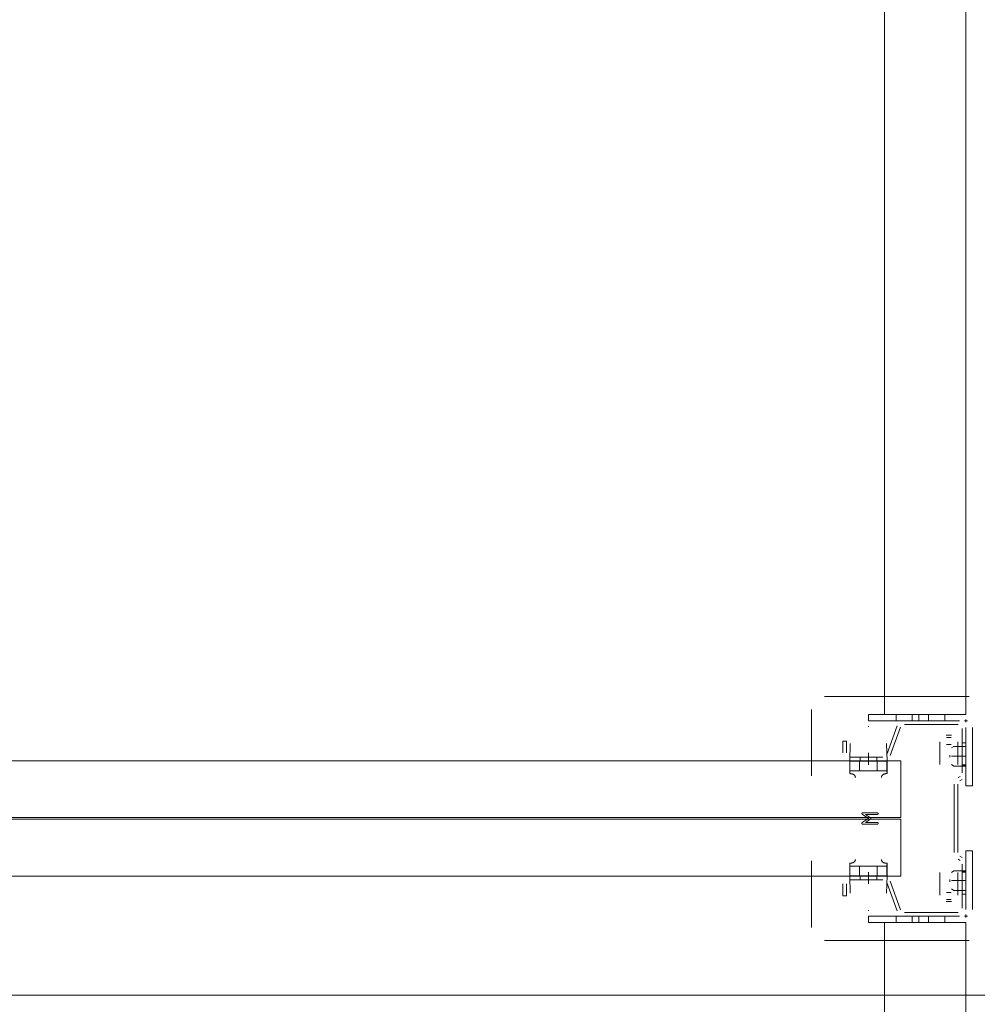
# Model space of a CAD drawing. Header units: millimetres. Extents: x -12989 to 357906, y -50379 to 30884.
# Tile 87 of 256: x 6355 to 6944, y 5657 to 6262. Entities that reach past the tile are written whole.
import ezdxf

# ---------------------------------------------------------------- set-up
doc = ezdxf.new("R2010")
doc.units = ezdxf.units.MM
doc.header["$MEASUREMENT"] = 0
doc.linetypes.add('MITTE2', pattern=[112.5, 75, -12.5, 12.5, -12.5])
doc.layers.add('Nowe_A_WYM_ZEWNETRZNE', color=7, linetype='Continuous')
for name, color, linetype, lineweight in [('Nowe_A_WYM_ZEWNETRZNE_Nr_pióra__1', 7, 'Continuous', 13), ('Nowe_A_WYM_ZEWNETRZNE_Nr_pióra__45', 7, 'Continuous', 15), ('Nowe_A_WYM_ZEWNETRZNE_Nr_pióra__85', 7, 'Continuous', 13), ('Nowe_REGAŁY_Nr_pióra__18', 9, 'Continuous', 13)]:
    doc.layers.add(name, color=color, linetype=linetype, lineweight=lineweight)
doc.styles.add('STYL_AUTOMATYCZNY_3', font='arial.ttf')
doc.dimstyles.new('STYL_AUTOMATYCZNY__1', dxfattribs={"dimtxt": 139.999998, "dimasz": 71.25, "dimexe": 0.18, "dimexo": 0.0625, "dimgap": 0, "dimtad": 1, "dimtih": 1, "dimtoh": 1, "dimdec": 0, "dimlfac": 0.1, "dimzin": 0, "dimdsep": 46, "dimtxsty": 'STYL_AUTOMATYCZNY_3', "dimblk": 'ARROWHEAD_6', "dimblk1": 'ARROWHEAD_6', "dimblk2": 'ARROWHEAD_6', "dimcen": 0.09, "dimse1": 1, "dimse2": 1, "dimclrd": 7, "dimclre": 7, "dimclrt": 7, "dimadec": 0, "dimazin": 0, "dimtfac": 1, "dimtdec": 4, "dimtmove": 0, "dimatfit": 3, "dimfxl": 0, "dimtolj": 1, "dimtzin": 0, "dimarcsym": 0})
doc.dimstyles.new('STYL_AUTOMATYCZNY__2', dxfattribs={"dimtxt": 139.999998, "dimasz": 71.25, "dimexe": 0.18, "dimexo": 0.0625, "dimgap": 0, "dimtad": 1, "dimdec": 0, "dimlfac": 0.1, "dimzin": 0, "dimdsep": 46, "dimtxsty": 'STYL_AUTOMATYCZNY_3', "dimblk": 'ARROWHEAD_6', "dimblk1": 'ARROWHEAD_6', "dimblk2": 'ARROWHEAD_6', "dimcen": 0.09, "dimse1": 1, "dimse2": 1, "dimclrd": 7, "dimclre": 7, "dimclrt": 7, "dimadec": 0, "dimazin": 0, "dimtfac": 1, "dimtdec": 4, "dimtmove": 0, "dimatfit": 3, "dimfxl": 0, "dimtolj": 1, "dimtzin": 0, "dimarcsym": 0})

# ---------------------------------------------------------------- blocks, each defined once
blk = doc.blocks.new('*D267')
at = {"layer": 'Nowe_A_WYM_ZEWNETRZNE_Nr_pióra__45', "color": 7, "linetype": 'Continuous', "lineweight": 15}
for p, q in [((-1341.01, 187.5), (-1266.01, 112.5)), ((-1341.01, 37.5), (-1266.01, -37.5))]:
    blk.add_line(p, q, dxfattribs=at)
at = {"layer": 'Nowe_A_WYM_ZEWNETRZNE_Nr_pióra__85', "color": 7, "linetype": 'Continuous', "lineweight": 13}
for p, q in [((-1303.51, 150), (-1303.51, 6849.85)), ((-1233.2, 150), (-1373.83, 150)), ((-1303.51, 0), (-1303.51, 150)), ((-1233.2, 0), (-1373.83, 0)), ((-1303.51, -56.25), (-1303.51, 0))]:
    blk.add_line(p, q, dxfattribs=at)
at = {"layer": 'Nowe_A_WYM_ZEWNETRZNE_Nr_pióra__1', "color": 7, "lineweight": 13, "insert": (-1331.51, -251.06), "char_height": 140, "attachment_point": 7, "rotation": 90, "style": 'STYL_AUTOMATYCZNY_3'}
blk.add_mtext('\\A1;{\\pql;\\fArial|b0|i0|c238|p0;\\W1.000000;15}', dxfattribs=at)
blk = doc.blocks.new('ARROWHEAD_6')
at = {"color": 0, "linetype": 'Continuous', "lineweight": 0}
for p, q in [((-0.5, -0.5), (0.5, 0.5)), ((0, 0), (-1, 0))]:
    blk.add_line(p, q, dxfattribs=at)
blk = doc.blocks.new('*D268')
at = {"layer": 'Nowe_A_WYM_ZEWNETRZNE_Nr_pióra__45', "color": 7, "linetype": 'Continuous', "lineweight": 15}
blk.add_line((-1341.01, 187.5), (-1266.01, 112.5), dxfattribs=at)
at = {"layer": 'Nowe_A_WYM_ZEWNETRZNE_Nr_pióra__85', "color": 7, "linetype": 'Continuous', "lineweight": 13}
blk.add_line((-1303.51, 150), (-1303.51, 6849.85), dxfattribs=at)
blk = doc.blocks.new('*D269')
at = {"layer": 'Nowe_A_WYM_ZEWNETRZNE_Nr_pióra__45', "color": 7, "linetype": 'Continuous', "lineweight": 15}
for p, q in [((-1341.01, 6887.35), (-1266.01, 6812.35)), ((-1341.01, 187.5), (-1266.01, 112.5))]:
    blk.add_line(p, q, dxfattribs=at)
at = {"layer": 'Nowe_A_WYM_ZEWNETRZNE_Nr_pióra__85', "color": 7, "linetype": 'Continuous', "lineweight": 13}
for p, q in [((-1233.2, 6849.85), (-1373.83, 6849.85)), ((-1303.51, 150), (-1303.51, 6849.85))]:
    blk.add_line(p, q, dxfattribs=at)
at = {"layer": 'Nowe_A_WYM_ZEWNETRZNE_Nr_pióra__1', "color": 7, "lineweight": 13, "char_height": 140, "attachment_point": 7, "rotation": 90, "style": 'STYL_AUTOMATYCZNY_3'}
for s, insert in [('\\A1;{\\pql;\\fArial|b0|i0|c238|p0;\\W1.000000;15}', (-1331.51, 6598.78)), ('\\A1;{\\pql;\\fArial|b0|i0|c238|p0;\\W1.000000;670}', (-1331.51, 3232.97))]:
    blk.add_mtext(s, dxfattribs=dict(at, insert=insert))
blk = doc.blocks.new('*D279')
at = {"layer": 'Nowe_A_WYM_ZEWNETRZNE_Nr_pióra__45', "color": 7, "linetype": 'Continuous', "lineweight": 15}
for p, q in [((5753.24, 5699.85), (5678.24, 5624.85)), ((36387.5, 5699.85), (36312.5, 5624.85))]:
    blk.add_line(p, q, dxfattribs=at)
at = {"layer": 'Nowe_A_WYM_ZEWNETRZNE_Nr_pióra__85', "color": 7, "linetype": 'Continuous', "lineweight": 13}
for p, q in [((5715.74, 5592.04), (5715.74, 5732.66)), ((36350, 5592.04), (36350, 5732.66)), ((5715.74, 5662.35), (36350, 5662.35))]:
    blk.add_line(p, q, dxfattribs=at)
at = {"layer": 'Nowe_A_WYM_ZEWNETRZNE_Nr_pióra__1', "color": 7, "lineweight": 13, "char_height": 140, "attachment_point": 7, "style": 'STYL_AUTOMATYCZNY_3'}
for s, insert in [('\\A1;{\\pql;\\fArial|b0|i0|c238|p0;\\W1.000000;3\xa0063}', (20685.85, 5690.35)), ('\\A1;{\\pql;\\fArial|b0|i0|c238|p0;\\W1.000000;15}', (36098.94, 5690.35))]:
    blk.add_mtext(s, dxfattribs=dict(at, insert=insert))
blk = doc.blocks.new('*D325')
at = {"layer": 'Nowe_A_WYM_ZEWNETRZNE_Nr_pióra__45', "color": 7, "linetype": 'Continuous', "lineweight": 15}
for p, q in [((5753.24, -1542.08), (5678.24, -1617.08)), ((36387.5, -1542.08), (36312.5, -1617.08))]:
    blk.add_line(p, q, dxfattribs=at)
at = {"layer": 'Nowe_A_WYM_ZEWNETRZNE_Nr_pióra__85', "color": 7, "linetype": 'Continuous', "lineweight": 13}
for p, q in [((5715.74, -1649.9), (5715.74, -1509.27)), ((36350, -1649.9), (36350, -1509.27)), ((5715.74, -1579.58), (36350, -1579.58))]:
    blk.add_line(p, q, dxfattribs=at)
at = {"layer": 'Nowe_A_WYM_ZEWNETRZNE_Nr_pióra__1', "color": 7, "lineweight": 13, "char_height": 140, "attachment_point": 7, "style": 'STYL_AUTOMATYCZNY_3'}
for s, insert in [('\\A1;{\\pql;\\fArial|b0|i0|c238|p0;\\W1.000000;3\xa0063}', (20685.85, -1551.58)), ('\\A1;{\\pql;\\fArial|b0|i0|c238|p0;\\W1.000000;15}', (36098.94, -1551.58))]:
    blk.add_mtext(s, dxfattribs=dict(at, insert=insert))
blk = doc.blocks.new('*D327')
at = {"layer": 'Nowe_A_WYM_ZEWNETRZNE_Nr_pióra__45', "color": 7, "linetype": 'Continuous', "lineweight": 15}
for p, q in [((36387.5, -1542.08), (36312.5, -1617.08)), ((36462.5, -1617.08), (36537.5, -1542.08))]:
    blk.add_line(p, q, dxfattribs=at)
at = {"layer": 'Nowe_A_WYM_ZEWNETRZNE_Nr_pióra__85', "color": 7, "linetype": 'Continuous', "lineweight": 13}
for p, q in [((36350, -1649.9), (36350, -1509.27)), ((36500, -1649.9), (36500, -1509.27)), ((5715.74, -1579.58), (36350, -1579.58)), ((36350, -1579.58), (36500, -1579.58)), ((36500, -1579.58), (36556.25, -1579.58))]:
    blk.add_line(p, q, dxfattribs=at)

msp = doc.modelspace()

# ---------------------------------------------------------------- linework, layer by layer
at = {"layer": 'Nowe_REGAŁY_Nr_pióra__18', "color": 9, "linetype": 'Continuous', "lineweight": 13}
for p, q in [((6887.48, 5834.99), (6887.48, 8526.99)), ((6937.48, 5834.99), (6937.48, 8526.99)), ((6850.48, 5845.99), (6939.48, 5845.99)), ((6850.48, 5845.99), (6939.48, 5845.99)), ((6842.48, 5797.14), (6842.48, 5837.99)), ((6842.48, 5797.14), (6842.48, 5837.99)), ((6937.48, 5834.99), (6877.48, 5834.99)), ((6877.48, 5830.99), (6877.48, 5834.99)), ((6877.48, 5830.99), (6933.48, 5830.99)), ((6894.48, 5830.99), (6894.48, 5834.99)), ((6899.61, 5830.99), (6932.73, 5830.99)), ((6899.61, 5830.99), (6932.73, 5830.99)), ((6904.48, 5830.99), (6904.48, 5834.99)), ((6908.48, 5830.99), (6908.48, 5834.99)), ((6914.48, 5830.99), (6914.48, 5834.99)), ((6924.48, 5830.99), (6924.48, 5834.99)), ((6936.58, 5830.99), (6938.38, 5830.99)), ((6936.58, 5830.99), (6938.38, 5830.99)), ((6937.48, 5830.09), (6937.48, 5831.89)), ((6937.48, 5830.09), (6937.48, 5831.89)), ((6877.25, 5827.54), (6877.71, 5827.54)), ((6877.25, 5827.54), (6877.71, 5827.54)), ((6888.78, 5810.38), (6895.14, 5827.86)), ((6888.78, 5810.38), (6895.14, 5827.86)), ((6897.26, 5827.09), (6890.9, 5809.61)), ((6897.26, 5827.09), (6890.9, 5809.61)), ((6932.73, 5828.74), (6899.61, 5828.74)), ((6932.73, 5828.74), (6899.61, 5828.74)), ((6935.23, 5799.03), (6935.23, 5826.24)), ((6935.23, 5799.03), (6935.23, 5826.24)), ((6937.48, 5826.99), (6937.48, 5790.99)), ((6937.48, 5826.24), (6937.48, 5799.03)), ((6937.48, 5826.24), (6937.48, 5799.03)), ((6941.48, 5790.99), (6941.48, 5826.99)), ((6861.73, 5818.49), (6863.98, 5818.49)), ((6861.73, 5811.24), (6861.73, 5818.49)), ((6861.73, 5818.49), (6863.98, 5818.49)), ((6861.73, 5811.24), (6861.73, 5818.49)), ((6863.98, 5818.49), (6863.98, 5811.24)), ((6863.98, 5818.49), (6863.98, 5811.24)), ((6925.38, 5822.11), (6928.58, 5822.11)), ((6925.38, 5822.11), (6928.58, 5822.11)), ((6925.48, 5820.74), (6928.48, 5820.74)), ((6925.48, 5820.74), (6928.48, 5820.74)), ((6865.98, 5806.25), (6866.36, 5817.02)), ((6865.98, 5806.25), (6866.36, 5817.02)), ((6888.6, 5817.02), (6888.98, 5806.25)), ((6888.6, 5817.02), (6888.98, 5806.25)), ((6921.38, 5805.91), (6921.38, 5818.11)), ((6921.38, 5805.91), (6921.38, 5818.11)), ((6921.48, 5817.91), (6921.48, 5813.67)), ((6921.48, 5817.91), (6921.48, 5813.67)), ((6921.48, 5807.09), (6921.48, 5813.67)), ((6921.48, 5807.09), (6921.48, 5813.67)), ((6925.48, 5816.5), (6928.48, 5816.5)), ((6925.48, 5816.5), (6928.48, 5816.5)), ((6928.56, 5814.3), (6929.94, 5815.29)), ((6937.48, 5815.29), (6929.94, 5815.29)), ((6932.48, 5813.67), (6932.48, 5817.91)), ((6932.48, 5813.67), (6932.48, 5817.91)), ((6932.48, 5813.67), (6932.48, 5807.09)), ((6932.48, 5813.67), (6932.48, 5807.09)), ((6932.58, 5818.11), (6932.58, 5805.91)), ((6932.58, 5818.11), (6932.58, 5805.91)), ((6935.23, 5817.49), (6937.48, 5817.49)), ((6935.23, 5817.49), (6937.48, 5817.49)), ((6866.48, 5808.74), (6886.43, 5808.74)), ((6866.48, 5808.74), (6886.43, 5808.74)), ((6886.43, 5806.49), (6866.48, 5806.49)), ((6886.43, 5806.49), (6866.48, 5806.49)), ((6872.33, 5806.49), (6872.33, 5808.74)), ((6872.33, 5806.49), (6872.33, 5808.74)), ((6882.63, 5806.49), (6882.63, 5808.74)), ((6882.63, 5806.49), (6882.63, 5808.74)), ((6921.48, 5804.26), (6921.48, 5807.09)), ((6921.48, 5804.26), (6921.48, 5807.09)), ((6927.61, 5809.88), (6927.61, 5808.6)), ((6937.51, 5809.24), (6928.66, 5809.24)), ((6932.48, 5804.26), (6932.48, 5807.09)), ((6932.48, 5804.26), (6932.48, 5807.09)), ((6865.97, 5799.74), (6865.97, 5806.25)), ((6865.97, 5806.25), (6865.98, 5806.25)), ((6865.97, 5799.74), (6865.97, 5806.25)), ((6865.97, 5806.25), (6865.98, 5806.25)), ((6866.01, 5802.01), (6866.01, 5798.55)), ((6866.01, 5802.01), (6866.01, 5798.55)), ((6866.12, 5800.45), (6866.12, 5806.25)), ((6866.53, 5806.25), (6866.12, 5806.25)), ((6866.12, 5800.45), (6866.12, 5806.25)), ((6866.53, 5806.25), (6866.12, 5806.25)), ((6866.53, 5806.25), (6877.42, 5806.25)), ((6866.53, 5806.25), (6877.42, 5806.25)), ((6871.98, 5806.25), (6871.98, 5800.25)), ((6871.98, 5806.25), (6871.98, 5800.25)), ((6877.54, 5806.25), (6877.42, 5806.25)), ((6877.54, 5806.25), (6877.42, 5806.25)), ((6877.54, 5806.25), (6888.43, 5806.25)), ((6877.54, 5806.25), (6888.43, 5806.25)), ((6882.98, 5806.25), (6882.98, 5800.25)), ((6882.98, 5806.25), (6882.98, 5800.25)), ((6888.84, 5806.25), (6888.43, 5806.25)), ((6888.84, 5806.25), (6888.43, 5806.25)), ((6888.84, 5806.25), (6888.84, 5800.45)), ((6888.84, 5806.25), (6888.84, 5800.45)), ((6888.95, 5798.56), (6888.95, 5802.02)), ((6888.95, 5798.56), (6888.95, 5802.02)), ((6888.98, 5806.25), (6888.99, 5806.25)), ((6888.98, 5806.25), (6888.99, 5806.25)), ((6888.99, 5806.25), (6888.99, 5799.75)), ((6888.99, 5806.25), (6888.99, 5799.75)), ((6921.47, 5805.91), (6921.38, 5805.91)), ((6921.47, 5805.91), (6921.38, 5805.91)), ((6921.47, 5804.25), (6921.47, 5805.91)), ((6921.47, 5804.25), (6921.47, 5805.91)), ((6921.48, 5804.25), (6921.47, 5804.25)), ((6921.48, 5804.25), (6921.47, 5804.25)), ((6921.48, 5804.26), (6921.48, 5804.25)), ((6921.48, 5804.26), (6921.48, 5804.25)), ((6929.94, 5803.19), (6928.56, 5804.18)), ((6937.48, 5803.19), (6929.94, 5803.19)), ((6932.48, 5804.25), (6932.48, 5804.26)), ((6932.48, 5804.25), (6932.48, 5804.26)), ((6932.49, 5804.25), (6932.48, 5804.25)), ((6932.49, 5804.25), (6932.48, 5804.25)), ((6932.49, 5805.91), (6932.49, 5804.25)), ((6932.58, 5805.91), (6932.49, 5805.91)), ((6932.49, 5805.91), (6932.49, 5804.25)), ((6932.58, 5805.91), (6932.49, 5805.91)), ((6937.48, 5803.99), (6935.23, 5803.99)), ((6937.48, 5803.99), (6935.23, 5803.99)), ((6937.48, 5803.49), (6935.23, 5803.49)), ((6937.48, 5803.49), (6935.23, 5803.49)), ((6866.53, 5800.25), (6866.12, 5800.25)), ((6866.53, 5800.25), (6866.12, 5800.25)), ((6877.42, 5800.25), (6866.53, 5800.25)), ((6877.42, 5800.25), (6866.53, 5800.25)), ((6877.54, 5800.25), (6877.42, 5800.25)), ((6877.54, 5800.25), (6877.42, 5800.25)), ((6888.43, 5800.25), (6877.54, 5800.25)), ((6888.43, 5800.25), (6877.54, 5800.25)), ((6888.84, 5800.25), (6888.43, 5800.25)), ((6888.84, 5800.25), (6888.43, 5800.25)), ((6932.61, 5796.07), (6933.98, 5796.87)), ((6932.61, 5796.07), (6933.98, 5796.87)), ((6935.11, 5794.92), (6933.73, 5794.12)), ((6935.11, 5794.92), (6933.73, 5794.12)), ((6930.23, 5750.02), (6930.23, 5791.96)), ((6930.23, 5750.02), (6930.23, 5791.96)), ((6932.48, 5791.96), (6932.48, 5750.02)), ((6932.48, 5791.96), (6932.48, 5750.02)), ((6941.48, 5790.99), (6937.48, 5790.99)), ((6877.57, 5770.99), (6873.7, 5773.56)), ((6877.57, 5770.99), (6873.7, 5773.56)), ((6873.73, 5768.43), (6877.57, 5770.99)), ((6873.73, 5768.43), (6877.57, 5770.99)), ((6873.98, 5774.49), (6882.98, 5774.49)), ((6873.98, 5774.49), (6882.98, 5774.49)), ((6875.62, 5773.48), (6878.68, 5771.45)), ((6882.98, 5773.48), (6875.62, 5773.48)), ((6875.62, 5773.48), (6878.68, 5771.45)), ((6882.98, 5773.48), (6875.62, 5773.48)), ((6878.68, 5770.52), (6875.62, 5768.49)), ((6878.68, 5770.52), (6875.62, 5768.49)), ((6882.98, 5767.49), (6873.98, 5767.49)), ((6882.98, 5767.49), (6873.98, 5767.49)), ((6875.62, 5768.49), (6882.98, 5768.49)), ((6875.62, 5768.49), (6882.98, 5768.49)), ((6933.98, 5745.11), (6932.61, 5745.91)), ((6933.98, 5745.11), (6932.61, 5745.91)), ((6933.73, 5747.85), (6935.11, 5747.06)), ((6933.73, 5747.85), (6935.11, 5747.06)), ((6937.48, 5714.99), (6937.48, 5750.99)), ((6941.48, 5750.99), (6937.48, 5750.99)), ((6941.48, 5750.99), (6941.48, 5714.99)), ((6842.48, 5703.99), (6842.48, 5744.84)), ((6842.48, 5703.99), (6842.48, 5744.84)), ((6865.97, 5735.73), (6865.97, 5742.24)), ((6865.97, 5735.73), (6865.97, 5742.24)), ((6866.12, 5741.73), (6866.12, 5735.73)), ((6866.53, 5741.73), (6866.12, 5741.73)), ((6866.12, 5741.73), (6866.12, 5735.73)), ((6866.53, 5741.73), (6866.12, 5741.73)), ((6866.53, 5741.73), (6877.42, 5741.73)), ((6866.53, 5741.73), (6877.42, 5741.73)), ((6871.98, 5735.73), (6871.98, 5741.73)), ((6871.98, 5735.73), (6871.98, 5741.73)), ((6877.54, 5741.73), (6877.42, 5741.73)), ((6877.54, 5741.73), (6877.42, 5741.73)), ((6877.54, 5741.73), (6888.43, 5741.73)), ((6877.54, 5741.73), (6888.43, 5741.73)), ((6882.98, 5735.73), (6882.98, 5741.73)), ((6882.98, 5735.73), (6882.98, 5741.73)), ((6888.84, 5741.73), (6888.43, 5741.73)), ((6888.84, 5741.73), (6888.43, 5741.73)), ((6888.84, 5741.53), (6888.84, 5735.73)), ((6888.84, 5741.53), (6888.84, 5735.73)), ((6888.95, 5739.96), (6888.95, 5743.42)), ((6888.95, 5739.96), (6888.95, 5743.42)), ((6888.99, 5742.23), (6888.99, 5735.73)), ((6888.99, 5742.23), (6888.99, 5735.73)), ((6935.23, 5715.74), (6935.23, 5742.95)), ((6935.23, 5715.74), (6935.23, 5742.95)), ((6937.48, 5742.95), (6937.48, 5715.74)), ((6937.48, 5742.95), (6937.48, 5715.74)), ((6865.98, 5735.73), (6865.97, 5735.73)), ((6865.98, 5735.73), (6865.97, 5735.73)), ((6866.36, 5724.96), (6865.98, 5735.73)), ((6866.36, 5724.96), (6865.98, 5735.73)), ((6866.53, 5735.73), (6866.12, 5735.73)), ((6866.53, 5735.73), (6866.12, 5735.73)), ((6866.48, 5735.49), (6886.43, 5735.49)), ((6866.48, 5735.49), (6886.43, 5735.49)), ((6877.42, 5735.73), (6866.53, 5735.73)), ((6877.42, 5735.73), (6866.53, 5735.73)), ((6872.33, 5733.24), (6872.33, 5735.49)), ((6872.33, 5733.24), (6872.33, 5735.49)), ((6877.54, 5735.73), (6877.42, 5735.73)), ((6877.54, 5735.73), (6877.42, 5735.73)), ((6888.43, 5735.73), (6877.54, 5735.73)), ((6888.43, 5735.73), (6877.54, 5735.73)), ((6882.63, 5733.24), (6882.63, 5735.49)), ((6882.63, 5733.24), (6882.63, 5735.49)), ((6888.84, 5735.73), (6888.43, 5735.73)), ((6888.84, 5735.73), (6888.43, 5735.73)), ((6888.98, 5735.73), (6888.6, 5724.96)), ((6888.98, 5735.73), (6888.6, 5724.96)), ((6888.99, 5735.73), (6888.98, 5735.73)), ((6888.99, 5735.73), (6888.98, 5735.73)), ((6921.38, 5723.86), (6921.38, 5736.06)), ((6921.38, 5736.06), (6921.47, 5736.06)), ((6921.38, 5723.86), (6921.38, 5736.06)), ((6921.38, 5736.06), (6921.47, 5736.06)), ((6921.47, 5736.06), (6921.47, 5737.73)), ((6921.47, 5737.73), (6921.48, 5737.73)), ((6921.47, 5736.06), (6921.47, 5737.73)), ((6921.47, 5737.73), (6921.48, 5737.73)), ((6921.48, 5737.72), (6921.48, 5734.89)), ((6921.48, 5737.72), (6921.48, 5734.89)), ((6921.48, 5734.89), (6921.48, 5728.31)), ((6921.48, 5734.89), (6921.48, 5728.31)), ((6929.94, 5738.79), (6928.56, 5737.8)), ((6937.48, 5738.79), (6929.94, 5738.79)), ((6932.48, 5737.73), (6932.49, 5737.73)), ((6932.48, 5737.72), (6932.48, 5737.73)), ((6932.48, 5737.73), (6932.49, 5737.73)), ((6932.48, 5737.72), (6932.48, 5737.73)), ((6932.48, 5737.72), (6932.48, 5734.89)), ((6932.48, 5737.72), (6932.48, 5734.89)), ((6932.48, 5728.31), (6932.48, 5734.89)), ((6932.48, 5728.31), (6932.48, 5734.89)), ((6932.49, 5737.73), (6932.49, 5736.06)), ((6932.49, 5737.73), (6932.49, 5736.06)), ((6932.49, 5736.06), (6932.58, 5736.06)), ((6932.49, 5736.06), (6932.58, 5736.06)), ((6932.58, 5736.06), (6932.58, 5723.86)), ((6932.58, 5736.06), (6932.58, 5723.86)), ((6935.23, 5738.49), (6937.48, 5738.49)), ((6935.23, 5738.49), (6937.48, 5738.49)), ((6935.23, 5737.99), (6937.48, 5737.99)), ((6935.23, 5737.99), (6937.48, 5737.99)), ((6861.73, 5723.49), (6861.73, 5730.74)), ((6861.73, 5723.49), (6861.73, 5730.74)), ((6863.98, 5730.74), (6863.98, 5723.49)), ((6863.98, 5730.74), (6863.98, 5723.49)), ((6886.43, 5733.24), (6866.48, 5733.24)), ((6886.43, 5733.24), (6866.48, 5733.24)), ((6895.14, 5714.11), (6888.78, 5731.59)), ((6895.14, 5714.11), (6888.78, 5731.59)), ((6890.9, 5732.36), (6897.26, 5714.88)), ((6890.9, 5732.36), (6897.26, 5714.88)), ((6921.48, 5728.31), (6921.48, 5724.06)), ((6921.48, 5728.31), (6921.48, 5724.06)), ((6927.61, 5732.1), (6927.61, 5733.38)), ((6928.56, 5727.68), (6929.94, 5726.69)), ((6937.51, 5732.74), (6928.66, 5732.74)), ((6932.48, 5724.06), (6932.48, 5728.31)), ((6932.48, 5724.06), (6932.48, 5728.31)), ((6863.98, 5723.49), (6861.73, 5723.49)), ((6863.98, 5723.49), (6861.73, 5723.49)), ((6925.48, 5725.48), (6928.48, 5725.48)), ((6925.48, 5725.48), (6928.48, 5725.48)), ((6937.48, 5726.69), (6929.94, 5726.69)), ((6937.48, 5724.49), (6935.23, 5724.49)), ((6937.48, 5724.49), (6935.23, 5724.49)), ((6928.58, 5719.86), (6925.38, 5719.86)), ((6928.58, 5719.86), (6925.38, 5719.86)), ((6925.48, 5721.24), (6928.48, 5721.24)), ((6925.48, 5721.24), (6928.48, 5721.24)), ((6877.71, 5714.44), (6877.25, 5714.44)), ((6877.71, 5714.44), (6877.25, 5714.44)), ((6877.48, 5710.99), (6933.48, 5710.99)), ((6877.48, 5710.99), (6877.48, 5706.99)), ((6894.48, 5710.99), (6894.48, 5706.99)), ((6899.61, 5713.24), (6932.73, 5713.24)), ((6899.61, 5713.24), (6932.73, 5713.24)), ((6932.73, 5710.99), (6899.61, 5710.99)), ((6932.73, 5710.99), (6899.61, 5710.99)), ((6904.48, 5710.99), (6904.48, 5706.99)), ((6908.48, 5710.99), (6908.48, 5706.99)), ((6914.48, 5710.99), (6914.48, 5706.99)), ((6924.48, 5710.99), (6924.48, 5706.99)), ((6936.58, 5710.99), (6938.38, 5710.99)), ((6936.58, 5710.99), (6938.38, 5710.99)), ((6937.48, 5710.09), (6937.48, 5711.89)), ((6937.48, 5710.09), (6937.48, 5711.89)), ((6937.48, 5706.99), (6877.48, 5706.99)), ((6887.48, 3314.99), (6887.48, 5706.99)), ((6937.48, 3314.99), (6937.48, 5706.99)), ((6939.48, 5695.99), (6850.48, 5695.99)), ((6939.48, 5695.99), (6850.48, 5695.99))]:
    msp.add_line(p, q, dxfattribs=at)
at = {"layer": 'Nowe_REGAŁY_Nr_pióra__18', "color": 9, "linetype": 'MITTE2', "lineweight": 13}
for p, q in [((6877.48, 5803.99), (6877.48, 5811.24)), ((6877.48, 5803.99), (6877.48, 5811.24)), ((6877.48, 5730.74), (6877.48, 5737.99)), ((6877.48, 5730.74), (6877.48, 5737.99))]:
    msp.add_line(p, q, dxfattribs=at)
at = {"layer": 'Nowe_REGAŁY_Nr_pióra__18', "color": 9, "linetype": 'Continuous', "lineweight": 13}
for points in [[(6897.48, 5771.49), (6897.48, 5806.49), (5877.48, 5806.49), (5877.48, 5771.49)], [(6897.48, 5771.49), (6897.48, 5806.49), (5877.48, 5806.49), (5877.48, 5771.49)], [(6897.48, 5735.49), (6897.48, 5770.49), (5877.48, 5770.49), (5877.48, 5735.49)], [(6897.48, 5735.49), (6897.48, 5770.49), (5877.48, 5770.49), (5877.48, 5735.49)]]:
    msp.add_lwpolyline(points, close=True, dxfattribs=at)
at = {"layer": 'Nowe_REGAŁY_Nr_pióra__18', "color": 9, "linetype": 'Continuous', "lineweight": 13, "flags": 128}
for points in [[(6866.12, 5806.25), (6866.11, 5806.22), (6866.1, 5806.18), (6866.1, 5806.12), (6866.09, 5806.05), (6866.09, 5805.96), (6866.08, 5805.86), (6866.08, 5805.74), (6866.07, 5805.61), (6866.07, 5805.46), (6866.06, 5805.3), (6866.06, 5805.13), (6866.05, 5804.94), (6866.05, 5804.73), (6866.04, 5804.51), (6866.04, 5804.28), (6866.03, 5804.04), (6866.03, 5803.78), (6866.02, 5803.51), (6866.02, 5803.23), (6866.02, 5802.94), (6866.01, 5802.64), (6866.01, 5802.33), (6866.01, 5802.01)], [(6866.12, 5806.25), (6866.11, 5806.22), (6866.1, 5806.18), (6866.1, 5806.12), (6866.09, 5806.05), (6866.09, 5805.96), (6866.08, 5805.86), (6866.08, 5805.74), (6866.07, 5805.61), (6866.07, 5805.46), (6866.06, 5805.3), (6866.06, 5805.13), (6866.05, 5804.94), (6866.05, 5804.73), (6866.04, 5804.51), (6866.04, 5804.28), (6866.03, 5804.04), (6866.03, 5803.78), (6866.02, 5803.51), (6866.02, 5803.23), (6866.02, 5802.94), (6866.01, 5802.64), (6866.01, 5802.33), (6866.01, 5802.01)], [(6888.84, 5806.25), (6888.85, 5806.22), (6888.86, 5806.18), (6888.86, 5806.12), (6888.87, 5806.05), (6888.88, 5805.97), (6888.88, 5805.86), (6888.89, 5805.75), (6888.89, 5805.61), (6888.9, 5805.47), (6888.9, 5805.31), (6888.91, 5805.13), (6888.91, 5804.94), (6888.92, 5804.74), (6888.92, 5804.52), (6888.92, 5804.29), (6888.93, 5804.05), (6888.93, 5803.79), (6888.94, 5803.52), (6888.94, 5803.24), (6888.94, 5802.96), (6888.95, 5802.65), (6888.95, 5802.34), (6888.95, 5802.02)], [(6888.84, 5806.25), (6888.85, 5806.22), (6888.86, 5806.18), (6888.86, 5806.12), (6888.87, 5806.05), (6888.88, 5805.97), (6888.88, 5805.86), (6888.89, 5805.75), (6888.89, 5805.61), (6888.9, 5805.47), (6888.9, 5805.31), (6888.91, 5805.13), (6888.91, 5804.94), (6888.92, 5804.74), (6888.92, 5804.52), (6888.92, 5804.29), (6888.93, 5804.05), (6888.93, 5803.79), (6888.94, 5803.52), (6888.94, 5803.24), (6888.94, 5802.96), (6888.95, 5802.65), (6888.95, 5802.34), (6888.95, 5802.02)], [(6866.01, 5798.55), (6866.01, 5798.68), (6866.01, 5798.81), (6866.02, 5798.93), (6866.02, 5799.04), (6866.02, 5799.16), (6866.03, 5799.26), (6866.03, 5799.36), (6866.04, 5799.46), (6866.04, 5799.55), (6866.05, 5799.64), (6866.05, 5799.72), (6866.06, 5799.8), (6866.06, 5799.87), (6866.07, 5799.94), (6866.07, 5799.99), (6866.08, 5800.05), (6866.08, 5800.09), (6866.09, 5800.14), (6866.09, 5800.17), (6866.1, 5800.2), (6866.1, 5800.22), (6866.11, 5800.24), (6866.11, 5800.25)], [(6866.01, 5798.55), (6866.01, 5798.68), (6866.01, 5798.81), (6866.02, 5798.93), (6866.02, 5799.04), (6866.02, 5799.16), (6866.03, 5799.26), (6866.03, 5799.36), (6866.04, 5799.46), (6866.04, 5799.55), (6866.05, 5799.64), (6866.05, 5799.72), (6866.06, 5799.8), (6866.06, 5799.87), (6866.07, 5799.94), (6866.07, 5799.99), (6866.08, 5800.05), (6866.08, 5800.09), (6866.09, 5800.14), (6866.09, 5800.17), (6866.1, 5800.2), (6866.1, 5800.22), (6866.11, 5800.24), (6866.11, 5800.25)], [(6866.01, 5798.55), (6866.23, 5798.55), (6866.46, 5798.53), (6866.68, 5798.51), (6866.9, 5798.48), (6867.12, 5798.44), (6867.33, 5798.39), (6867.54, 5798.33), (6867.74, 5798.27), (6867.93, 5798.2), (6868.11, 5798.11), (6868.29, 5798.02), (6868.45, 5797.92), (6868.61, 5797.82), (6868.75, 5797.7), (6868.88, 5797.58), (6869, 5797.45), (6869.11, 5797.32), (6869.21, 5797.18), (6869.28, 5797.03), (6869.35, 5796.88), (6869.4, 5796.72), (6869.44, 5796.57), (6869.46, 5796.41), (6869.47, 5796.25)], [(6866.01, 5798.55), (6866.23, 5798.55), (6866.46, 5798.53), (6866.68, 5798.51), (6866.9, 5798.48), (6867.12, 5798.44), (6867.33, 5798.39), (6867.54, 5798.33), (6867.74, 5798.27), (6867.93, 5798.2), (6868.11, 5798.11), (6868.29, 5798.02), (6868.45, 5797.92), (6868.61, 5797.82), (6868.75, 5797.7), (6868.88, 5797.58), (6869, 5797.45), (6869.11, 5797.32), (6869.21, 5797.18), (6869.28, 5797.03), (6869.35, 5796.88), (6869.4, 5796.72), (6869.44, 5796.57), (6869.46, 5796.41), (6869.47, 5796.25)], [(6885.48, 5796.25), (6885.49, 5796.41), (6885.51, 5796.57), (6885.55, 5796.73), (6885.6, 5796.88), (6885.67, 5797.03), (6885.74, 5797.18), (6885.84, 5797.32), (6885.95, 5797.46), (6886.07, 5797.59), (6886.2, 5797.71), (6886.34, 5797.82), (6886.5, 5797.93), (6886.66, 5798.03), (6886.84, 5798.12), (6887.02, 5798.2), (6887.22, 5798.28), (6887.42, 5798.34), (6887.62, 5798.4), (6887.84, 5798.45), (6888.05, 5798.49), (6888.28, 5798.52), (6888.5, 5798.54), (6888.73, 5798.55), (6888.95, 5798.56)], [(6885.48, 5796.25), (6885.49, 5796.41), (6885.51, 5796.57), (6885.55, 5796.73), (6885.6, 5796.88), (6885.67, 5797.03), (6885.74, 5797.18), (6885.84, 5797.32), (6885.95, 5797.46), (6886.07, 5797.59), (6886.2, 5797.71), (6886.34, 5797.82), (6886.5, 5797.93), (6886.66, 5798.03), (6886.84, 5798.12), (6887.02, 5798.2), (6887.22, 5798.28), (6887.42, 5798.34), (6887.62, 5798.4), (6887.84, 5798.45), (6888.05, 5798.49), (6888.28, 5798.52), (6888.5, 5798.54), (6888.73, 5798.55), (6888.95, 5798.56)], [(6888.95, 5798.56), (6888.95, 5798.69), (6888.95, 5798.81), (6888.94, 5798.93), (6888.94, 5799.05), (6888.94, 5799.16), (6888.93, 5799.27), (6888.93, 5799.37), (6888.92, 5799.47), (6888.92, 5799.56), (6888.92, 5799.64), (6888.91, 5799.73), (6888.91, 5799.8), (6888.9, 5799.87), (6888.9, 5799.94), (6888.89, 5800), (6888.89, 5800.05), (6888.88, 5800.1), (6888.88, 5800.14), (6888.87, 5800.17), (6888.86, 5800.2), (6888.86, 5800.22), (6888.85, 5800.24), (6888.85, 5800.25)], [(6888.95, 5798.56), (6888.95, 5798.69), (6888.95, 5798.81), (6888.94, 5798.93), (6888.94, 5799.05), (6888.94, 5799.16), (6888.93, 5799.27), (6888.93, 5799.37), (6888.92, 5799.47), (6888.92, 5799.56), (6888.92, 5799.64), (6888.91, 5799.73), (6888.91, 5799.8), (6888.9, 5799.87), (6888.9, 5799.94), (6888.89, 5800), (6888.89, 5800.05), (6888.88, 5800.1), (6888.88, 5800.14), (6888.87, 5800.17), (6888.86, 5800.2), (6888.86, 5800.22), (6888.85, 5800.24), (6888.85, 5800.25)], [(6873.48, 5773.99), (6873.48, 5774.03), (6873.48, 5774.07), (6873.49, 5774.1), (6873.49, 5774.14), (6873.5, 5774.17), (6873.51, 5774.2), (6873.52, 5774.24), (6873.54, 5774.26), (6873.55, 5774.29), (6873.57, 5774.32), (6873.59, 5774.34), (6873.61, 5774.36), (6873.63, 5774.38), (6873.65, 5774.4), (6873.68, 5774.42), (6873.7, 5774.43), (6873.73, 5774.44), (6873.76, 5774.46), (6873.79, 5774.46), (6873.83, 5774.47), (6873.86, 5774.48), (6873.9, 5774.48), (6873.94, 5774.49), (6873.98, 5774.49)], [(6873.48, 5773.99), (6873.48, 5774.03), (6873.48, 5774.07), (6873.49, 5774.1), (6873.49, 5774.14), (6873.5, 5774.17), (6873.51, 5774.2), (6873.52, 5774.24), (6873.54, 5774.26), (6873.55, 5774.29), (6873.57, 5774.32), (6873.59, 5774.34), (6873.61, 5774.36), (6873.63, 5774.38), (6873.65, 5774.4), (6873.68, 5774.42), (6873.7, 5774.43), (6873.73, 5774.44), (6873.76, 5774.46), (6873.79, 5774.46), (6873.83, 5774.47), (6873.86, 5774.48), (6873.9, 5774.48), (6873.94, 5774.49), (6873.98, 5774.49)], [(6873.7, 5773.56), (6873.69, 5773.57), (6873.67, 5773.58), (6873.65, 5773.6), (6873.64, 5773.61), (6873.62, 5773.63), (6873.61, 5773.64), (6873.59, 5773.66), (6873.58, 5773.67), (6873.57, 5773.69), (6873.56, 5773.71), (6873.55, 5773.72), (6873.54, 5773.74), (6873.53, 5773.76), (6873.52, 5773.78), (6873.51, 5773.8), (6873.51, 5773.81), (6873.5, 5773.83), (6873.49, 5773.85), (6873.49, 5773.88), (6873.49, 5773.9), (6873.48, 5773.92), (6873.48, 5773.94), (6873.48, 5773.96), (6873.48, 5773.99)], [(6873.7, 5773.56), (6873.69, 5773.57), (6873.67, 5773.58), (6873.65, 5773.6), (6873.64, 5773.61), (6873.62, 5773.63), (6873.61, 5773.64), (6873.59, 5773.66), (6873.58, 5773.67), (6873.57, 5773.69), (6873.56, 5773.71), (6873.55, 5773.72), (6873.54, 5773.74), (6873.53, 5773.76), (6873.52, 5773.78), (6873.51, 5773.8), (6873.51, 5773.81), (6873.5, 5773.83), (6873.49, 5773.85), (6873.49, 5773.88), (6873.49, 5773.9), (6873.48, 5773.92), (6873.48, 5773.94), (6873.48, 5773.96), (6873.48, 5773.99)], [(6878.68, 5771.45), (6878.7, 5771.44), (6878.72, 5771.42), (6878.75, 5771.4), (6878.77, 5771.38), (6878.79, 5771.37), (6878.81, 5771.35), (6878.83, 5771.33), (6878.85, 5771.31), (6878.86, 5771.29), (6878.88, 5771.27), (6878.89, 5771.25), (6878.91, 5771.24), (6878.92, 5771.22), (6878.93, 5771.2), (6878.94, 5771.18), (6878.95, 5771.16), (6878.96, 5771.14), (6878.96, 5771.12), (6878.97, 5771.1), (6878.97, 5771.07), (6878.98, 5771.05), (6878.98, 5771.03), (6878.98, 5771.01), (6878.98, 5770.99)], [(6878.68, 5771.45), (6878.7, 5771.44), (6878.72, 5771.42), (6878.75, 5771.4), (6878.77, 5771.38), (6878.79, 5771.37), (6878.81, 5771.35), (6878.83, 5771.33), (6878.85, 5771.31), (6878.86, 5771.29), (6878.88, 5771.27), (6878.89, 5771.25), (6878.91, 5771.24), (6878.92, 5771.22), (6878.93, 5771.2), (6878.94, 5771.18), (6878.95, 5771.16), (6878.96, 5771.14), (6878.96, 5771.12), (6878.97, 5771.1), (6878.97, 5771.07), (6878.98, 5771.05), (6878.98, 5771.03), (6878.98, 5771.01), (6878.98, 5770.99)], [(6878.98, 5770.99), (6878.98, 5770.97), (6878.98, 5770.95), (6878.98, 5770.92), (6878.97, 5770.9), (6878.97, 5770.88), (6878.96, 5770.86), (6878.96, 5770.84), (6878.95, 5770.82), (6878.94, 5770.8), (6878.93, 5770.78), (6878.92, 5770.76), (6878.91, 5770.74), (6878.89, 5770.72), (6878.88, 5770.7), (6878.86, 5770.68), (6878.85, 5770.66), (6878.83, 5770.64), (6878.81, 5770.62), (6878.79, 5770.6), (6878.77, 5770.59), (6878.75, 5770.57), (6878.72, 5770.55), (6878.7, 5770.53), (6878.68, 5770.52)], [(6878.98, 5770.99), (6878.98, 5770.97), (6878.98, 5770.95), (6878.98, 5770.92), (6878.97, 5770.9), (6878.97, 5770.88), (6878.96, 5770.86), (6878.96, 5770.84), (6878.95, 5770.82), (6878.94, 5770.8), (6878.93, 5770.78), (6878.92, 5770.76), (6878.91, 5770.74), (6878.89, 5770.72), (6878.88, 5770.7), (6878.86, 5770.68), (6878.85, 5770.66), (6878.83, 5770.64), (6878.81, 5770.62), (6878.79, 5770.6), (6878.77, 5770.59), (6878.75, 5770.57), (6878.72, 5770.55), (6878.7, 5770.53), (6878.68, 5770.52)], [(6882.98, 5774.49), (6883.02, 5774.49), (6883.06, 5774.48), (6883.1, 5774.48), (6883.13, 5774.47), (6883.17, 5774.46), (6883.2, 5774.46), (6883.23, 5774.44), (6883.26, 5774.43), (6883.29, 5774.42), (6883.31, 5774.4), (6883.33, 5774.38), (6883.36, 5774.36), (6883.38, 5774.34), (6883.39, 5774.32), (6883.41, 5774.29), (6883.43, 5774.26), (6883.44, 5774.24), (6883.45, 5774.2), (6883.46, 5774.17), (6883.47, 5774.14), (6883.47, 5774.1), (6883.48, 5774.07), (6883.48, 5774.03), (6883.48, 5773.99)], [(6882.98, 5774.49), (6883.02, 5774.49), (6883.06, 5774.48), (6883.1, 5774.48), (6883.13, 5774.47), (6883.17, 5774.46), (6883.2, 5774.46), (6883.23, 5774.44), (6883.26, 5774.43), (6883.29, 5774.42), (6883.31, 5774.4), (6883.33, 5774.38), (6883.36, 5774.36), (6883.38, 5774.34), (6883.39, 5774.32), (6883.41, 5774.29), (6883.43, 5774.26), (6883.44, 5774.24), (6883.45, 5774.2), (6883.46, 5774.17), (6883.47, 5774.14), (6883.47, 5774.1), (6883.48, 5774.07), (6883.48, 5774.03), (6883.48, 5773.99)], [(6883.48, 5773.99), (6883.48, 5773.94), (6883.48, 5773.91), (6883.47, 5773.87), (6883.47, 5773.83), (6883.46, 5773.8), (6883.45, 5773.77), (6883.44, 5773.74), (6883.43, 5773.71), (6883.41, 5773.68), (6883.39, 5773.66), (6883.38, 5773.63), (6883.36, 5773.61), (6883.33, 5773.59), (6883.31, 5773.57), (6883.29, 5773.56), (6883.26, 5773.54), (6883.23, 5773.53), (6883.2, 5773.52), (6883.17, 5773.51), (6883.13, 5773.5), (6883.1, 5773.49), (6883.06, 5773.49), (6883.02, 5773.49), (6882.98, 5773.48)], [(6883.48, 5773.99), (6883.48, 5773.94), (6883.48, 5773.91), (6883.47, 5773.87), (6883.47, 5773.83), (6883.46, 5773.8), (6883.45, 5773.77), (6883.44, 5773.74), (6883.43, 5773.71), (6883.41, 5773.68), (6883.39, 5773.66), (6883.38, 5773.63), (6883.36, 5773.61), (6883.33, 5773.59), (6883.31, 5773.57), (6883.29, 5773.56), (6883.26, 5773.54), (6883.23, 5773.53), (6883.2, 5773.52), (6883.17, 5773.51), (6883.13, 5773.5), (6883.1, 5773.49), (6883.06, 5773.49), (6883.02, 5773.49), (6882.98, 5773.48)], [(6873.48, 5767.99), (6873.48, 5768.02), (6873.48, 5768.04), (6873.48, 5768.06), (6873.49, 5768.08), (6873.49, 5768.1), (6873.5, 5768.12), (6873.5, 5768.14), (6873.51, 5768.16), (6873.52, 5768.18), (6873.52, 5768.2), (6873.53, 5768.22), (6873.54, 5768.24), (6873.55, 5768.25), (6873.57, 5768.27), (6873.58, 5768.29), (6873.59, 5768.31), (6873.61, 5768.32), (6873.62, 5768.34), (6873.64, 5768.36), (6873.65, 5768.37), (6873.67, 5768.39), (6873.69, 5768.4), (6873.71, 5768.42), (6873.73, 5768.43)], [(6873.48, 5767.99), (6873.48, 5768.02), (6873.48, 5768.04), (6873.48, 5768.06), (6873.49, 5768.08), (6873.49, 5768.1), (6873.5, 5768.12), (6873.5, 5768.14), (6873.51, 5768.16), (6873.52, 5768.18), (6873.52, 5768.2), (6873.53, 5768.22), (6873.54, 5768.24), (6873.55, 5768.25), (6873.57, 5768.27), (6873.58, 5768.29), (6873.59, 5768.31), (6873.61, 5768.32), (6873.62, 5768.34), (6873.64, 5768.36), (6873.65, 5768.37), (6873.67, 5768.39), (6873.69, 5768.4), (6873.71, 5768.42), (6873.73, 5768.43)], [(6873.98, 5767.49), (6873.94, 5767.49), (6873.9, 5767.5), (6873.86, 5767.5), (6873.83, 5767.51), (6873.79, 5767.51), (6873.76, 5767.52), (6873.73, 5767.53), (6873.7, 5767.55), (6873.68, 5767.56), (6873.65, 5767.58), (6873.63, 5767.6), (6873.61, 5767.62), (6873.59, 5767.64), (6873.57, 5767.66), (6873.55, 5767.69), (6873.54, 5767.71), (6873.52, 5767.74), (6873.51, 5767.77), (6873.5, 5767.81), (6873.49, 5767.84), (6873.49, 5767.88), (6873.48, 5767.91), (6873.48, 5767.95), (6873.48, 5767.99)], [(6873.98, 5767.49), (6873.94, 5767.49), (6873.9, 5767.5), (6873.86, 5767.5), (6873.83, 5767.51), (6873.79, 5767.51), (6873.76, 5767.52), (6873.73, 5767.53), (6873.7, 5767.55), (6873.68, 5767.56), (6873.65, 5767.58), (6873.63, 5767.6), (6873.61, 5767.62), (6873.59, 5767.64), (6873.57, 5767.66), (6873.55, 5767.69), (6873.54, 5767.71), (6873.52, 5767.74), (6873.51, 5767.77), (6873.5, 5767.81), (6873.49, 5767.84), (6873.49, 5767.88), (6873.48, 5767.91), (6873.48, 5767.95), (6873.48, 5767.99)], [(6882.98, 5768.49), (6883.02, 5768.49), (6883.06, 5768.49), (6883.1, 5768.49), (6883.13, 5768.48), (6883.17, 5768.47), (6883.2, 5768.46), (6883.23, 5768.45), (6883.26, 5768.44), (6883.29, 5768.42), (6883.31, 5768.41), (6883.33, 5768.39), (6883.36, 5768.37), (6883.38, 5768.35), (6883.39, 5768.32), (6883.41, 5768.3), (6883.43, 5768.27), (6883.44, 5768.24), (6883.45, 5768.21), (6883.46, 5768.18), (6883.47, 5768.15), (6883.47, 5768.11), (6883.48, 5768.07), (6883.48, 5768.03), (6883.48, 5767.99)], [(6882.98, 5768.49), (6883.02, 5768.49), (6883.06, 5768.49), (6883.1, 5768.49), (6883.13, 5768.48), (6883.17, 5768.47), (6883.2, 5768.46), (6883.23, 5768.45), (6883.26, 5768.44), (6883.29, 5768.42), (6883.31, 5768.41), (6883.33, 5768.39), (6883.36, 5768.37), (6883.38, 5768.35), (6883.39, 5768.32), (6883.41, 5768.3), (6883.43, 5768.27), (6883.44, 5768.24), (6883.45, 5768.21), (6883.46, 5768.18), (6883.47, 5768.15), (6883.47, 5768.11), (6883.48, 5768.07), (6883.48, 5768.03), (6883.48, 5767.99)], [(6883.48, 5767.99), (6883.48, 5767.95), (6883.48, 5767.91), (6883.47, 5767.88), (6883.47, 5767.84), (6883.46, 5767.81), (6883.45, 5767.77), (6883.44, 5767.74), (6883.43, 5767.71), (6883.41, 5767.69), (6883.39, 5767.66), (6883.38, 5767.64), (6883.36, 5767.62), (6883.33, 5767.6), (6883.31, 5767.58), (6883.29, 5767.56), (6883.26, 5767.55), (6883.23, 5767.53), (6883.2, 5767.52), (6883.17, 5767.51), (6883.13, 5767.51), (6883.1, 5767.5), (6883.06, 5767.5), (6883.02, 5767.49), (6882.98, 5767.49)], [(6883.48, 5767.99), (6883.48, 5767.95), (6883.48, 5767.91), (6883.47, 5767.88), (6883.47, 5767.84), (6883.46, 5767.81), (6883.45, 5767.77), (6883.44, 5767.74), (6883.43, 5767.71), (6883.41, 5767.69), (6883.39, 5767.66), (6883.38, 5767.64), (6883.36, 5767.62), (6883.33, 5767.6), (6883.31, 5767.58), (6883.29, 5767.56), (6883.26, 5767.55), (6883.23, 5767.53), (6883.2, 5767.52), (6883.17, 5767.51), (6883.13, 5767.51), (6883.1, 5767.5), (6883.06, 5767.5), (6883.02, 5767.49), (6882.98, 5767.49)], [(6869.47, 5745.73), (6869.46, 5745.57), (6869.44, 5745.41), (6869.4, 5745.25), (6869.35, 5745.1), (6869.28, 5744.95), (6869.21, 5744.8), (6869.11, 5744.66), (6869, 5744.53), (6868.88, 5744.4), (6868.75, 5744.28), (6868.61, 5744.16), (6868.45, 5744.06), (6868.29, 5743.96), (6868.11, 5743.87), (6867.93, 5743.78), (6867.74, 5743.71), (6867.54, 5743.64), (6867.33, 5743.59), (6867.12, 5743.54), (6866.9, 5743.5), (6866.68, 5743.47), (6866.46, 5743.45), (6866.23, 5743.43), (6866.01, 5743.43)], [(6869.47, 5745.73), (6869.46, 5745.57), (6869.44, 5745.41), (6869.4, 5745.25), (6869.35, 5745.1), (6869.28, 5744.95), (6869.21, 5744.8), (6869.11, 5744.66), (6869, 5744.53), (6868.88, 5744.4), (6868.75, 5744.28), (6868.61, 5744.16), (6868.45, 5744.06), (6868.29, 5743.96), (6868.11, 5743.87), (6867.93, 5743.78), (6867.74, 5743.71), (6867.54, 5743.64), (6867.33, 5743.59), (6867.12, 5743.54), (6866.9, 5743.5), (6866.68, 5743.47), (6866.46, 5743.45), (6866.23, 5743.43), (6866.01, 5743.43)], [(6866.01, 5743.43), (6866.01, 5743.3), (6866.01, 5743.17), (6866.02, 5743.05), (6866.02, 5742.94), (6866.02, 5742.82), (6866.03, 5742.72), (6866.03, 5742.61), (6866.04, 5742.52), (6866.04, 5742.42), (6866.05, 5742.34), (6866.05, 5742.26), (6866.06, 5742.18), (6866.06, 5742.11), (6866.07, 5742.04), (6866.07, 5741.98), (6866.08, 5741.93), (6866.08, 5741.88), (6866.09, 5741.84), (6866.09, 5741.81), (6866.1, 5741.78), (6866.1, 5741.76), (6866.11, 5741.74), (6866.11, 5741.73)], [(6866.01, 5743.43), (6866.01, 5743.3), (6866.01, 5743.17), (6866.02, 5743.05), (6866.02, 5742.94), (6866.02, 5742.82), (6866.03, 5742.72), (6866.03, 5742.61), (6866.04, 5742.52), (6866.04, 5742.42), (6866.05, 5742.34), (6866.05, 5742.26), (6866.06, 5742.18), (6866.06, 5742.11), (6866.07, 5742.04), (6866.07, 5741.98), (6866.08, 5741.93), (6866.08, 5741.88), (6866.09, 5741.84), (6866.09, 5741.81), (6866.1, 5741.78), (6866.1, 5741.76), (6866.11, 5741.74), (6866.11, 5741.73)], [(6888.95, 5743.42), (6888.73, 5743.43), (6888.5, 5743.44), (6888.28, 5743.46), (6888.05, 5743.49), (6887.84, 5743.53), (6887.62, 5743.58), (6887.42, 5743.64), (6887.22, 5743.7), (6887.02, 5743.78), (6886.84, 5743.86), (6886.66, 5743.95), (6886.5, 5744.05), (6886.34, 5744.16), (6886.2, 5744.27), (6886.07, 5744.39), (6885.95, 5744.52), (6885.84, 5744.66), (6885.74, 5744.8), (6885.67, 5744.95), (6885.6, 5745.1), (6885.55, 5745.25), (6885.51, 5745.41), (6885.49, 5745.57), (6885.48, 5745.73)], [(6888.95, 5743.42), (6888.73, 5743.43), (6888.5, 5743.44), (6888.28, 5743.46), (6888.05, 5743.49), (6887.84, 5743.53), (6887.62, 5743.58), (6887.42, 5743.64), (6887.22, 5743.7), (6887.02, 5743.78), (6886.84, 5743.86), (6886.66, 5743.95), (6886.5, 5744.05), (6886.34, 5744.16), (6886.2, 5744.27), (6886.07, 5744.39), (6885.95, 5744.52), (6885.84, 5744.66), (6885.74, 5744.8), (6885.67, 5744.95), (6885.6, 5745.1), (6885.55, 5745.25), (6885.51, 5745.41), (6885.49, 5745.57), (6885.48, 5745.73)], [(6888.84, 5735.73), (6888.85, 5735.76), (6888.86, 5735.8), (6888.86, 5735.86), (6888.87, 5735.93), (6888.88, 5736.01), (6888.88, 5736.12), (6888.89, 5736.23), (6888.89, 5736.36), (6888.9, 5736.51), (6888.9, 5736.67), (6888.91, 5736.85), (6888.91, 5737.04), (6888.92, 5737.24), (6888.92, 5737.46), (6888.92, 5737.69), (6888.93, 5737.93), (6888.93, 5738.19), (6888.94, 5738.46), (6888.94, 5738.73), (6888.94, 5739.02), (6888.95, 5739.32), (6888.95, 5739.64), (6888.95, 5739.96)], [(6888.84, 5735.73), (6888.85, 5735.76), (6888.86, 5735.8), (6888.86, 5735.86), (6888.87, 5735.93), (6888.88, 5736.01), (6888.88, 5736.12), (6888.89, 5736.23), (6888.89, 5736.36), (6888.9, 5736.51), (6888.9, 5736.67), (6888.91, 5736.85), (6888.91, 5737.04), (6888.92, 5737.24), (6888.92, 5737.46), (6888.92, 5737.69), (6888.93, 5737.93), (6888.93, 5738.19), (6888.94, 5738.46), (6888.94, 5738.73), (6888.94, 5739.02), (6888.95, 5739.32), (6888.95, 5739.64), (6888.95, 5739.96)], [(6888.95, 5743.42), (6888.95, 5743.29), (6888.95, 5743.17), (6888.94, 5743.05), (6888.94, 5742.93), (6888.94, 5742.82), (6888.93, 5742.71), (6888.93, 5742.61), (6888.92, 5742.51), (6888.92, 5742.42), (6888.92, 5742.33), (6888.91, 5742.25), (6888.91, 5742.18), (6888.9, 5742.11), (6888.9, 5742.04), (6888.89, 5741.98), (6888.89, 5741.93), (6888.88, 5741.88), (6888.88, 5741.84), (6888.87, 5741.81), (6888.86, 5741.78), (6888.86, 5741.76), (6888.85, 5741.74), (6888.85, 5741.73)], [(6888.95, 5743.42), (6888.95, 5743.29), (6888.95, 5743.17), (6888.94, 5743.05), (6888.94, 5742.93), (6888.94, 5742.82), (6888.93, 5742.71), (6888.93, 5742.61), (6888.92, 5742.51), (6888.92, 5742.42), (6888.92, 5742.33), (6888.91, 5742.25), (6888.91, 5742.18), (6888.9, 5742.11), (6888.9, 5742.04), (6888.89, 5741.98), (6888.89, 5741.93), (6888.88, 5741.88), (6888.88, 5741.84), (6888.87, 5741.81), (6888.86, 5741.78), (6888.86, 5741.76), (6888.85, 5741.74), (6888.85, 5741.73)]]:
    msp.add_lwpolyline(points, dxfattribs=at)

# ---------------------------------------------------------------- dimensions: what is measured, and where the dimension line sits
at = {"layer": 'Nowe_A_WYM_ZEWNETRZNE', "color": 7, "linetype": 'Continuous', "lineweight": 13}
for base, p1, p2, picture, middle in [((36350, 5662.35), (5715.74, 7500), (36350, 7500), '*D279', (20926.01, 5760.35)), ((36350, -1579.58), (5715.74, 7500), (36350, 150), '*D325', (20926.01, -1481.58)), ((36500, -1579.58), (36350, 7500), (36500, 7500), '*D327', (36205.48, -1481.58))]:
    dim = msp.add_linear_dim(base=base, p1=p1, p2=p2, dimstyle='STYL_AUTOMATYCZNY__1', dxfattribs=at)
    dim.commit()
    dim.dimension.update_dxf_attribs({"geometry": picture, "text_midpoint": middle, "dimtype": 160})
for base, p1, p2, picture, middle in [((-1303.51, 6849.85), (18000, 150), (2607.87, 6849.85), '*D269', (-1401.51, 3392.79)), ((-1303.51, 150), (18000, 0), (-350, 150), '*D267', (-1401.51, -144.52)), ((-1303.51453594, 150), (-350, 150), (18000, 150), '*D268', (-1401.51453487, 149.88141735))]:
    dim = msp.add_linear_dim(base=base, p1=p1, p2=p2, angle=90, dimstyle='STYL_AUTOMATYCZNY__2', dxfattribs=at)
    dim.commit()
    dim.dimension.update_dxf_attribs({"geometry": picture, "text_midpoint": middle, "dimtype": 160, "text_rotation": 90})

doc.saveas('drawing.dxf')
